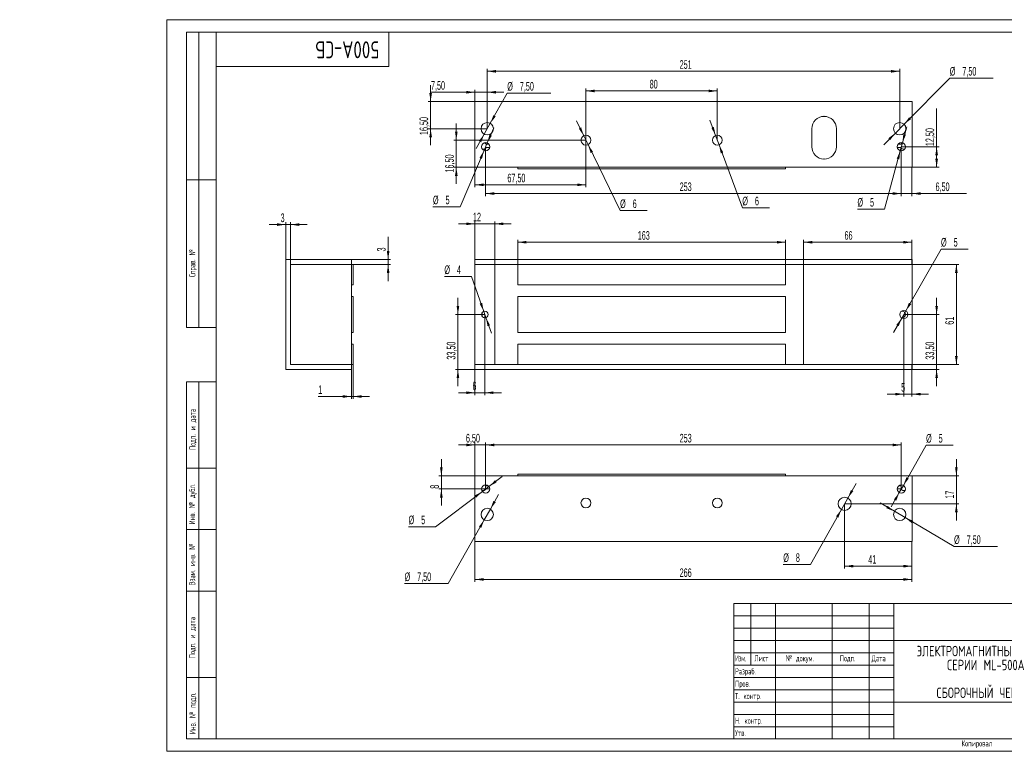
# Model space of a CAD drawing. Header units: millimetres. Extents: x -60 to 544, y -3 to 297.
# Tile 1 of 2: x -60 to 340, y 0 to 297. Entities that reach past the tile are written whole.
import ezdxf

# ---------------------------------------------------------------- set-up
doc = ezdxf.new("R2010")
doc.units = ezdxf.units.MM
doc.header["$PDSIZE"] = -1
doc.layers.add('ОСЕВЫЕ', color=7, linetype='Continuous')
doc.styles.add('SLDTEXTSTYLE0', font='TXT', dxfattribs={"width": 0.605})
doc.styles.add('SLDTEXTSTYLE1', font='TXT', dxfattribs={"width": 0.605, "bigfont": 'bigfont'})
doc.styles.add('SLDTEXTSTYLE2', font='TXT', dxfattribs={"width": 0.55152, "bigfont": 'bigfont'})
doc.styles.add('SLDTEXTSTYLE3', font='TXT', dxfattribs={"width": 0.7, "bigfont": 'bigfont'})
doc.dimstyles.new('SLDDIMSTYLE0', dxfattribs={"dimtxt": 3.5, "dimasz": 3.5, "dimexe": 0, "dimexo": 0.0625, "dimgap": 0.875, "dimtad": 2, "dimlfac": 1.5, "dimrnd": 1e-09, "dimzin": 12, "dimdsep": 46, "dimtxsty": 'SLDTEXTSTYLE0', "dimsah": 1, "dimcen": 0.09, "dimadec": 0, "dimazin": 3, "dimtfac": 1, "dimtdec": 3, "dimtmove": 0, "dimatfit": 0, "dimfxl": 0, "dimfrac": 2, "dimtolj": 1, "dimtzin": 12, "dimarcsym": 0})
doc.dimstyles.new('SLDDIMSTYLE1', dxfattribs={"dimtxt": 3.5, "dimasz": 3.5, "dimexe": 0, "dimexo": 0.0625, "dimgap": 0.875, "dimtad": 2, "dimlfac": 1.5, "dimrnd": 1e-09, "dimzin": 12, "dimdsep": 46, "dimtxsty": 'SLDTEXTSTYLE0', "dimsah": 1, "dimcen": 0.09, "dimadec": 0, "dimazin": 3, "dimtfac": 1, "dimtdec": 3, "dimtofl": 0, "dimtmove": 0, "dimatfit": 3, "dimfxl": 0, "dimfrac": 2, "dimtolj": 1, "dimtzin": 12, "dimarcsym": 0})
doc.dimstyles.new('SLDDIMSTYLE2', dxfattribs={"dimtxt": 3.5, "dimasz": 3.5, "dimexe": 0, "dimexo": 0.0625, "dimgap": 0.875, "dimtad": 0, "dimtih": 1, "dimtoh": 1, "dimlfac": 1.5, "dimrnd": 1e-09, "dimzin": 12, "dimdsep": 46, "dimtxsty": 'SLDTEXTSTYLE0', "dimsah": 1, "dimcen": 0, "dimadec": 0, "dimazin": 3, "dimtfac": 1, "dimtdec": 3, "dimtmove": 0, "dimatfit": 3, "dimfxl": 0, "dimfrac": 2, "dimtolj": 1, "dimtzin": 12, "dimarcsym": 0})

# ---------------------------------------------------------------- blocks, each defined once
blk = doc.blocks.new('SW_NOTE_0')
at = {"color": 0, "linetype": 'Continuous', "lineweight": 0, "attachment_point": 2, "style": 'SLDTEXTSTYLE3'}
for s, insert, char_height in [('\\M+1845E\\M+1844C\\M+18445\\M+1844B\\M+18453\\M+18451\\M+1844F\\M+1844D\\M+18440\\M+18443\\M+1844E\\M+18449\\M+18453\\M+1844E\\M+1845C\\M+1844A \\M+18448\\M+18440\\M+1844D\\M+1844F\\M+1844B', (29.57, 5.46), 4.23333), ('\\M+18452\\M+18445\\M+18451\\M+18449\\M+18449 ML-500\\M+18440', (29.3, -0.19), 4.2333), ('\\M+18452\\M+18441\\M+1844F\\M+18451\\M+1844F\\M+18458\\M+1844E\\M+1845C\\M+1844A \\M+18458\\M+18445\\M+18451\\M+18453\\M+18445\\M+18447', (29.66, -11.48), 4.23333)]:
    blk.add_mtext(s, dxfattribs=dict(at, insert=insert, char_height=char_height))
blk = doc.blocks.new('_D')
at = {"color": 7, "linetype": 'Continuous', "lineweight": 0}
for p, q in [((129.01, 177.31), (129.01, 144.58)), ((125.01, 156.98), (125.01, 144.58)), ((125.01, 145.58), (118.28, 145.58)), ((129.01, 145.58), (125.01, 145.58)), ((129.01, 145.58), (135.74, 145.58))]:
    blk.add_line(p, q, dxfattribs=at)
for points in [[(125.01, 145.58), (121.51, 146.11), (121.51, 145.04)], [(129.01, 145.58), (132.51, 145.04), (132.51, 146.11)]]:
    blk.add_solid(points, dxfattribs=at)
at = {"color": 7, "linetype": 'Continuous', "lineweight": 0, "insert": (123.99, 150.09, -13.6), "char_height": 3.5, "attachment_point": 1, "style": 'SLDTEXTSTYLE0'}
blk.add_mtext('6', dxfattribs=at)
blk = doc.blocks.new('_D_1')
at = {"color": 7, "linetype": 'Continuous', "lineweight": 0}
for p, q in [((118.08, 177.32), (118.08, 184.05)), ((129, 177.32), (117.08, 177.32)), ((118.08, 177.32), (118.08, 154.99)), ((125, 154.99), (117.08, 154.99)), ((118.08, 154.99), (118.08, 148.26))]:
    blk.add_line(p, q, dxfattribs=at)
for points in [[(118.08, 177.32), (118.62, 180.82), (117.55, 180.82)], [(118.08, 154.99), (117.55, 151.49), (118.62, 151.49)]]:
    blk.add_solid(points, dxfattribs=at)
at = {"color": 7, "linetype": 'Continuous', "lineweight": 0, "insert": (113.57, 159.01, -13.6), "char_height": 3.5, "attachment_point": 1, "rotation": 90, "style": 'SLDTEXTSTYLE0'}
blk.add_mtext('33,50', dxfattribs=at)
blk = doc.blocks.new('_D_2')
at = {"color": 7, "linetype": 'Continuous', "lineweight": 0}
for p, q in [((258.34, 197.66), (258.34, 207.65)), ((258.34, 206.65), (302.34, 206.65)), ((302.34, 197.66), (302.34, 207.65))]:
    blk.add_line(p, q, dxfattribs=at)
for points in [[(258.34, 206.65), (261.84, 206.12), (261.84, 207.19)], [(302.34, 206.65), (298.84, 207.19), (298.84, 206.12)]]:
    blk.add_solid(points, dxfattribs=at)
at = {"color": 7, "linetype": 'Continuous', "lineweight": 0, "insert": (274.96, 211.17, -13.6), "char_height": 3.5, "attachment_point": 1, "style": 'SLDTEXTSTYLE0'}
blk.add_mtext('66', dxfattribs=at)
blk = doc.blocks.new('_D_3')
at = {"color": 7, "linetype": 'Continuous', "lineweight": 0}
for p, q in [((142.34, 197.66), (142.34, 207.65)), ((142.34, 206.65), (251.01, 206.65)), ((251.01, 197.66), (251.01, 207.65))]:
    blk.add_line(p, q, dxfattribs=at)
for points in [[(142.34, 206.65), (145.84, 206.12), (145.84, 207.19)], [(251.01, 206.65), (247.51, 207.19), (247.51, 206.12)]]:
    blk.add_solid(points, dxfattribs=at)
at = {"color": 7, "linetype": 'Continuous', "lineweight": 0, "insert": (191.06, 211.17, -13.6), "char_height": 3.5, "attachment_point": 1, "style": 'SLDTEXTSTYLE0'}
blk.add_mtext('163', dxfattribs=at)
blk = doc.blocks.new('_D_4')
at = {"color": 7, "linetype": 'Continuous', "lineweight": 0}
for p, q in [((125.01, 214.13), (118.28, 214.13)), ((125.01, 197.66), (125.01, 215.13)), ((125.01, 214.13), (133.01, 214.13)), ((133.01, 197.66), (133.01, 215.13)), ((133.01, 214.13), (139.74, 214.13))]:
    blk.add_line(p, q, dxfattribs=at)
for points in [[(125.01, 214.13), (121.51, 214.67), (121.51, 213.59)], [(133.01, 214.13), (136.51, 213.59), (136.51, 214.67)]]:
    blk.add_solid(points, dxfattribs=at)
at = {"color": 7, "linetype": 'Continuous', "lineweight": 0, "insert": (124.2, 218.64, -13.6), "char_height": 3.5, "attachment_point": 1, "style": 'SLDTEXTSTYLE0'}
blk.add_mtext('12', dxfattribs=at)
blk = doc.blocks.new('_D_5')
at = {"color": 7, "linetype": 'Continuous', "lineweight": 0}
for p, q in [((302.35, 197.65), (321.34, 197.65)), ((320.34, 197.65), (320.34, 156.99)), ((302.35, 156.99), (321.34, 156.99))]:
    blk.add_line(p, q, dxfattribs=at)
for points in [[(320.34, 197.65), (319.8, 194.15), (320.88, 194.15)], [(320.34, 156.99), (320.88, 160.49), (319.8, 160.49)]]:
    blk.add_solid(points, dxfattribs=at)
at = {"color": 7, "linetype": 'Continuous', "lineweight": 0, "insert": (315.83, 173.19, -13.6), "char_height": 3.5, "attachment_point": 1, "rotation": 90, "style": 'SLDTEXTSTYLE0'}
blk.add_mtext('61', dxfattribs=at)
blk = doc.blocks.new('_D_6')
at = {"color": 7, "linetype": 'Continuous', "lineweight": 0}
for p, q in [((299.01, 177.31), (299.01, 143.99)), ((302.34, 156.98), (302.34, 143.99)), ((299.01, 144.99), (292.28, 144.99)), ((299.01, 144.99), (302.34, 144.99)), ((302.34, 144.99), (309.07, 144.99))]:
    blk.add_line(p, q, dxfattribs=at)
for points in [[(299.01, 144.99), (295.51, 145.53), (295.51, 144.45)], [(302.34, 144.99), (305.84, 144.45), (305.84, 145.53)]]:
    blk.add_solid(points, dxfattribs=at)
at = {"color": 7, "linetype": 'Continuous', "lineweight": 0, "insert": (297.93, 149.5, -13.6), "char_height": 3.5, "attachment_point": 1, "style": 'SLDTEXTSTYLE0'}
blk.add_mtext('5', dxfattribs=at)
blk = doc.blocks.new('_D_7')
at = {"color": 7, "linetype": 'Continuous', "lineweight": 0}
for p, q in [((312.34, 177.32), (312.34, 184.05)), ((299.02, 177.32), (313.34, 177.32)), ((312.34, 177.32), (312.34, 154.99)), ((302.35, 154.99), (313.34, 154.99)), ((312.34, 154.99), (312.34, 148.26))]:
    blk.add_line(p, q, dxfattribs=at)
for points in [[(312.34, 177.32), (312.88, 180.82), (311.8, 180.82)], [(312.34, 154.99), (311.8, 151.49), (312.88, 151.49)]]:
    blk.add_solid(points, dxfattribs=at)
at = {"color": 7, "linetype": 'Continuous', "lineweight": 0, "insert": (307.83, 159.01, -13.6), "char_height": 3.5, "attachment_point": 1, "rotation": 90, "style": 'SLDTEXTSTYLE0'}
blk.add_mtext('33,50', dxfattribs=at)
blk = doc.blocks.new('_D_8')
at = {"color": 7, "linetype": 'Continuous', "lineweight": 0}
for p, q in [((123.58, 192.73), (112.59, 192.73)), ((128.57, 178.58), (123.58, 192.73)), ((129.45, 176.06), (128.57, 178.58)), ((129.45, 176.06), (131.69, 169.72))]:
    blk.add_line(p, q, dxfattribs=at)
for points in [[(128.57, 178.58), (127.91, 182.06), (126.89, 181.7)], [(129.45, 176.06), (130.11, 172.58), (131.12, 172.94)]]:
    blk.add_solid(points, dxfattribs=at)
at = {"color": 7, "linetype": 'Continuous', "lineweight": 0, "char_height": 3.5, "attachment_point": 1, "style": 'SLDTEXTSTYLE0'}
for s, insert in [('%%c', (112.59, 197.24, -13.6)), ('4', (117.69, 197.25, -13.6))]:
    blk.add_mtext(s, dxfattribs=dict(at, insert=insert))
blk = doc.blocks.new('_D_9')
at = {"color": 7, "linetype": 'Continuous', "lineweight": 0}
for p, q in [((299.83, 178.77), (314.12, 203.88)), ((314.12, 203.88), (325.11, 203.88)), ((298.19, 175.87), (294.86, 170.02)), ((298.19, 175.87), (299.83, 178.77))]:
    blk.add_line(p, q, dxfattribs=at)
for points in [[(299.83, 178.77), (302.03, 181.55), (301.1, 182.08)], [(298.19, 175.87), (295.99, 173.1), (296.92, 172.56)]]:
    blk.add_solid(points, dxfattribs=at)
at = {"color": 7, "linetype": 'Continuous', "lineweight": 0, "char_height": 3.5, "attachment_point": 1, "style": 'SLDTEXTSTYLE0'}
for s, insert in [('%%c', (314.12, 208.4, -13.6)), ('5', (319.23, 208.41, -13.6))]:
    blk.add_mtext(s, dxfattribs=dict(at, insert=insert))
blk = doc.blocks.new('_D_10')
at = {"color": 7, "linetype": 'Continuous', "lineweight": 0}
for p, q in [((125.01, 263.76), (125.01, 268.54)), ((130.01, 252.76), (130.01, 268.54)), ((125.01, 267.54), (107.16, 267.54)), ((125.01, 267.54), (130.01, 267.54)), ((130.01, 267.54), (136.74, 267.54))]:
    blk.add_line(p, q, dxfattribs=at)
for points in [[(125.01, 267.54), (121.51, 268.08), (121.51, 267)], [(130.01, 267.54), (133.51, 267), (133.51, 268.08)]]:
    blk.add_solid(points, dxfattribs=at)
at = {"color": 7, "linetype": 'Continuous', "lineweight": 0, "insert": (107.16, 272.05, 0.07), "char_height": 3.5, "attachment_point": 1, "style": 'SLDTEXTSTYLE0'}
blk.add_mtext('7,50', dxfattribs=at)
blk = doc.blocks.new('_D_11')
at = {"color": 7, "linetype": 'Continuous', "lineweight": 0}
for p, q in [((130.01, 252.76), (130.01, 277.04)), ((130.01, 276.04), (297.34, 276.04)), ((297.34, 252.76), (297.34, 277.04))]:
    blk.add_line(p, q, dxfattribs=at)
for points in [[(130.01, 276.04), (133.51, 275.5), (133.51, 276.58)], [(297.34, 276.04), (293.84, 276.58), (293.84, 275.5)]]:
    blk.add_solid(points, dxfattribs=at)
at = {"color": 7, "linetype": 'Continuous', "lineweight": 0, "insert": (208.06, 280.55, 0.07), "char_height": 3.5, "attachment_point": 1, "style": 'SLDTEXTSTYLE0'}
blk.add_mtext('251', dxfattribs=at)
blk = doc.blocks.new('_D_12')
at = {"color": 7, "linetype": 'Continuous', "lineweight": 0}
for p, q in [((107.01, 263.75), (107.01, 270.48)), ((125, 263.75), (106.01, 263.75)), ((107.01, 252.75), (107.01, 263.75)), ((130, 252.75), (106.01, 252.75)), ((107.01, 252.75), (107.01, 246.02))]:
    blk.add_line(p, q, dxfattribs=at)
for points in [[(107.01, 263.75), (107.55, 267.25), (106.47, 267.25)], [(107.01, 252.75), (106.47, 249.25), (107.55, 249.25)]]:
    blk.add_solid(points, dxfattribs=at)
at = {"color": 7, "linetype": 'Continuous', "lineweight": 0, "insert": (102.5, 250.18, 0.07), "char_height": 3.5, "attachment_point": 1, "rotation": 90, "style": 'SLDTEXTSTYLE0'}
blk.add_mtext('16,50', dxfattribs=at)
blk = doc.blocks.new('_D_13')
at = {"color": 7, "linetype": 'Continuous', "lineweight": 0}
for p, q in [((298.01, 245.41), (298.01, 225.42)), ((302.34, 237.08), (302.34, 225.42)), ((298.01, 226.42), (291.28, 226.42)), ((298.01, 226.42), (302.34, 226.42)), ((302.34, 226.42), (324.45, 226.42))]:
    blk.add_line(p, q, dxfattribs=at)
for points in [[(298.01, 226.42), (294.51, 226.96), (294.51, 225.88)], [(302.34, 226.42), (305.84, 225.88), (305.84, 226.96)]]:
    blk.add_solid(points, dxfattribs=at)
at = {"color": 7, "linetype": 'Continuous', "lineweight": 0, "insert": (311.89, 230.93, 0.07), "char_height": 3.5, "attachment_point": 1, "style": 'SLDTEXTSTYLE0'}
blk.add_mtext('6,50', dxfattribs=at)
blk = doc.blocks.new('_D_14')
at = {"color": 7, "linetype": 'Continuous', "lineweight": 0}
for p, q in [((312.34, 245.42), (312.34, 260.91)), ((298.02, 245.42), (313.34, 245.42)), ((312.34, 245.42), (312.34, 237.09)), ((302.35, 237.09), (313.34, 237.09))]:
    blk.add_line(p, q, dxfattribs=at)
for points in [[(312.34, 245.42), (311.8, 241.92), (312.88, 241.92)], [(312.34, 237.09), (312.88, 240.59), (311.8, 240.59)]]:
    blk.add_solid(points, dxfattribs=at)
at = {"color": 7, "linetype": 'Continuous', "lineweight": 0, "insert": (307.83, 245.67, 0.07), "char_height": 3.5, "attachment_point": 1, "rotation": 90, "style": 'SLDTEXTSTYLE0'}
blk.add_mtext('12,50', dxfattribs=at)
blk = doc.blocks.new('_D_15')
at = {"color": 7, "linetype": 'Continuous', "lineweight": 0}
for p, q in [((129.34, 245.41), (129.34, 225.42)), ((298.01, 245.41), (298.01, 225.42)), ((129.34, 226.42), (298.01, 226.42))]:
    blk.add_line(p, q, dxfattribs=at)
for points in [[(129.34, 226.42), (132.84, 225.88), (132.84, 226.96)], [(298.01, 226.42), (294.51, 226.96), (294.51, 225.88)]]:
    blk.add_solid(points, dxfattribs=at)
at = {"color": 7, "linetype": 'Continuous', "lineweight": 0, "insert": (208.06, 230.93, 0.07), "char_height": 3.5, "attachment_point": 1, "style": 'SLDTEXTSTYLE0'}
blk.add_mtext('253', dxfattribs=at)
blk = doc.blocks.new('_D_16')
at = {"color": 7, "linetype": 'Continuous', "lineweight": 0}
for p, q in [((170.01, 248.1), (170.01, 269.07)), ((170.01, 268.07), (223.34, 268.07)), ((223.34, 248.1), (223.34, 269.07))]:
    blk.add_line(p, q, dxfattribs=at)
for points in [[(170.01, 268.07), (173.51, 267.53), (173.51, 268.6)], [(223.34, 268.07), (219.84, 268.6), (219.84, 267.53)]]:
    blk.add_solid(points, dxfattribs=at)
at = {"color": 7, "linetype": 'Continuous', "lineweight": 0, "insert": (195.89, 272.58, 0.07), "char_height": 3.5, "attachment_point": 1, "style": 'SLDTEXTSTYLE0'}
blk.add_mtext('80', dxfattribs=at)
blk = doc.blocks.new('_D_17')
at = {"color": 7, "linetype": 'Continuous', "lineweight": 0}
for p, q in [((170.01, 248.08), (170.01, 228.97)), ((125.01, 237.08), (125.01, 228.97)), ((125.01, 229.97), (170.01, 229.97))]:
    blk.add_line(p, q, dxfattribs=at)
for points in [[(125.01, 229.97), (128.51, 229.43), (128.51, 230.51)], [(170.01, 229.97), (166.51, 230.51), (166.51, 229.43)]]:
    blk.add_solid(points, dxfattribs=at)
at = {"color": 7, "linetype": 'Continuous', "lineweight": 0, "insert": (138.16, 234.48, 0.07), "char_height": 3.5, "attachment_point": 1, "style": 'SLDTEXTSTYLE0'}
blk.add_mtext('67,50', dxfattribs=at)
blk = doc.blocks.new('_D_18')
at = {"color": 7, "linetype": 'Continuous', "lineweight": 0}
for p, q in [((117.43, 248.09), (117.43, 254.82)), ((170, 248.09), (116.43, 248.09)), ((117.43, 248.09), (117.43, 237.09)), ((125, 237.09), (116.43, 237.09)), ((117.43, 237.09), (117.43, 230.35))]:
    blk.add_line(p, q, dxfattribs=at)
for points in [[(117.43, 248.09), (117.97, 251.59), (116.89, 251.59)], [(117.43, 237.09), (116.89, 233.59), (117.97, 233.59)]]:
    blk.add_solid(points, dxfattribs=at)
at = {"color": 7, "linetype": 'Continuous', "lineweight": 0, "insert": (112.92, 234.96, 0.07), "char_height": 3.5, "attachment_point": 1, "rotation": 90, "style": 'SLDTEXTSTYLE0'}
blk.add_mtext('16,50', dxfattribs=at)
blk = doc.blocks.new('_D_19')
at = {"color": 7, "linetype": 'Continuous', "lineweight": 0}
for p, q in [((131.23, 254.93), (138.11, 267.17)), ((138.11, 267.17), (155.78, 267.17)), ((128.78, 250.57), (131.23, 254.93)), ((128.78, 250.57), (125.49, 244.71))]:
    blk.add_line(p, q, dxfattribs=at)
for points in [[(131.23, 254.93), (133.42, 257.72), (132.48, 258.25)], [(128.78, 250.57), (126.6, 247.79), (127.54, 247.26)]]:
    blk.add_solid(points, dxfattribs=at)
at = {"color": 7, "linetype": 'Continuous', "lineweight": 0, "char_height": 3.5, "attachment_point": 1, "style": 'SLDTEXTSTYLE0'}
for s, insert in [('%%c', (138.11, 271.68, 0.07)), ('7,50', (143.21, 271.69, 0.07))]:
    blk.add_mtext(s, dxfattribs=dict(at, insert=insert))
blk = doc.blocks.new('_D_20')
at = {"color": 7, "linetype": 'Continuous', "lineweight": 0}
for p, q in [((169.14, 249.88), (166.19, 255.94)), ((169.14, 249.88), (170.88, 246.29)), ((170.88, 246.29), (183.9, 219.5)), ((183.9, 219.5), (194.88, 219.5))]:
    blk.add_line(p, q, dxfattribs=at)
for points in [[(169.14, 249.88), (168.09, 253.27), (167.12, 252.8)], [(170.88, 246.29), (171.93, 242.9), (172.9, 243.37)]]:
    blk.add_solid(points, dxfattribs=at)
at = {"color": 7, "linetype": 'Continuous', "lineweight": 0, "char_height": 3.5, "attachment_point": 1, "style": 'SLDTEXTSTYLE0'}
for s, insert in [('%%c', (183.9, 224.02, 0.07)), ('6', (189, 224.03, 0.07))]:
    blk.add_mtext(s, dxfattribs=dict(at, insert=insert))
blk = doc.blocks.new('_D_21')
at = {"color": 7, "linetype": 'Continuous', "lineweight": 0}
for p, q in [((222.65, 249.96), (220.32, 256.27)), ((222.65, 249.96), (224.04, 246.21)), ((224.04, 246.21), (233.5, 220.61)), ((233.5, 220.61), (244.48, 220.61))]:
    blk.add_line(p, q, dxfattribs=at)
for points in [[(222.65, 249.96), (221.94, 253.43), (220.93, 253.06)], [(224.04, 246.21), (224.74, 242.74), (225.75, 243.11)]]:
    blk.add_solid(points, dxfattribs=at)
at = {"color": 7, "linetype": 'Continuous', "lineweight": 0, "char_height": 3.5, "attachment_point": 1, "style": 'SLDTEXTSTYLE0'}
for s, insert in [('%%c', (233.5, 225.12, 0.07)), ('6', (238.6, 225.13, 0.07))]:
    blk.add_mtext(s, dxfattribs=dict(at, insert=insert))
blk = doc.blocks.new('_D_22')
at = {"color": 7, "linetype": 'Continuous', "lineweight": 0}
for p, q in [((299.1, 254.53), (317.67, 273.27)), ((317.67, 273.27), (335.34, 273.27)), ((295.58, 250.98), (299.1, 254.53)), ((295.58, 250.98), (290.85, 246.2))]:
    blk.add_line(p, q, dxfattribs=at)
for points in [[(299.1, 254.53), (301.95, 256.64), (301.18, 257.39)], [(295.58, 250.98), (292.74, 248.87), (293.5, 248.11)]]:
    blk.add_solid(points, dxfattribs=at)
at = {"color": 7, "linetype": 'Continuous', "lineweight": 0, "char_height": 3.5, "attachment_point": 1, "style": 'SLDTEXTSTYLE0'}
for s, insert in [('%%c', (317.67, 277.78, 0.07)), ('7,50', (322.78, 277.79, 0.07))]:
    blk.add_mtext(s, dxfattribs=dict(at, insert=insert))
blk = doc.blocks.new('_D_23')
at = {"color": 7, "linetype": 'Continuous', "lineweight": 0}
for p, q in [((298.44, 247.03), (300.19, 253.53)), ((297.58, 243.81), (291.2, 220.09)), ((298.44, 247.03), (297.58, 243.81)), ((291.2, 220.09), (280.21, 220.09))]:
    blk.add_line(p, q, dxfattribs=at)
for points in [[(298.44, 247.03), (299.87, 250.27), (298.83, 250.55)], [(297.58, 243.81), (296.15, 240.57), (297.19, 240.29)]]:
    blk.add_solid(points, dxfattribs=at)
at = {"color": 7, "linetype": 'Continuous', "lineweight": 0, "char_height": 3.5, "attachment_point": 1, "style": 'SLDTEXTSTYLE0'}
for s, insert in [('%%c', (280.21, 224.6, 0.07)), ('5', (285.31, 224.61, 0.07))]:
    blk.add_mtext(s, dxfattribs=dict(at, insert=insert))
blk = doc.blocks.new('_D_24')
at = {"color": 7, "linetype": 'Continuous', "lineweight": 0}
for p, q in [((130, 246.95), (132.64, 253.14)), ((128.69, 243.89), (118.94, 221.07)), ((130, 246.95), (128.69, 243.89)), ((118.94, 221.07), (107.95, 221.07))]:
    blk.add_line(p, q, dxfattribs=at)
for points in [[(130, 246.95), (131.87, 249.96), (130.88, 250.38)], [(128.69, 243.89), (126.82, 240.88), (127.81, 240.46)]]:
    blk.add_solid(points, dxfattribs=at)
at = {"color": 7, "linetype": 'Continuous', "lineweight": 0, "char_height": 3.5, "attachment_point": 1, "style": 'SLDTEXTSTYLE0'}
for s, insert in [('%%c', (107.95, 225.58, 0.07)), ('5', (113.06, 225.59, 0.07))]:
    blk.add_mtext(s, dxfattribs=dict(at, insert=insert))
blk = doc.blocks.new('_D_25')
at = {"color": 7, "linetype": 'Continuous', "lineweight": 0}
for p, q in [((125.01, 85.15), (125.01, 68.77)), ((302.34, 85.15), (302.34, 68.77)), ((302.34, 69.77), (125.01, 69.77))]:
    blk.add_line(p, q, dxfattribs=at)
for points in [[(125.01, 69.77), (128.51, 69.23), (128.51, 70.31)], [(302.34, 69.77), (298.84, 70.31), (298.84, 69.23)]]:
    blk.add_solid(points, dxfattribs=at)
at = {"color": 7, "linetype": 'Continuous', "lineweight": 0, "insert": (208.06, 74.28, 0.07), "char_height": 3.5, "attachment_point": 1, "style": 'SLDTEXTSTYLE0'}
blk.add_mtext('266', dxfattribs=at)
blk = doc.blocks.new('_D_26')
at = {"color": 7, "linetype": 'Continuous', "lineweight": 0}
for p, q in [((111.36, 111.82), (111.36, 118.55)), ((125, 111.82), (110.36, 111.82)), ((111.36, 106.49), (111.36, 111.82)), ((129.33, 106.49), (110.36, 106.49)), ((111.36, 106.49), (111.36, 99.76))]:
    blk.add_line(p, q, dxfattribs=at)
for points in [[(111.36, 111.82), (111.9, 115.32), (110.82, 115.32)], [(111.36, 106.49), (110.82, 102.99), (111.9, 102.99)]]:
    blk.add_solid(points, dxfattribs=at)
at = {"color": 7, "linetype": 'Continuous', "lineweight": 0, "insert": (106.85, 106.59, 0.07), "char_height": 3.5, "attachment_point": 1, "rotation": 90, "style": 'SLDTEXTSTYLE0'}
blk.add_mtext('8', dxfattribs=at)
blk = doc.blocks.new('_D_27')
at = {"color": 7, "linetype": 'Continuous', "lineweight": 0}
for p, q in [((125.01, 124.36), (118.28, 124.36)), ((125.01, 111.83), (125.01, 125.36)), ((129.34, 124.36), (125.01, 124.36)), ((129.34, 106.5), (129.34, 125.36)), ((129.34, 124.36), (136.07, 124.36))]:
    blk.add_line(p, q, dxfattribs=at)
for points in [[(125.01, 124.36), (121.51, 124.89), (121.51, 123.82)], [(129.34, 124.36), (132.84, 123.82), (132.84, 124.89)]]:
    blk.add_solid(points, dxfattribs=at)
at = {"color": 7, "linetype": 'Continuous', "lineweight": 0, "insert": (121.33, 128.87, 0.07), "char_height": 3.5, "attachment_point": 1, "style": 'SLDTEXTSTYLE0'}
blk.add_mtext('6,50', dxfattribs=at)
blk = doc.blocks.new('_D_28')
at = {"color": 7, "linetype": 'Continuous', "lineweight": 0}
for p, q in [((129.34, 106.5), (129.34, 125.36)), ((129.34, 124.36), (298.01, 124.36)), ((298.01, 106.5), (298.01, 125.36))]:
    blk.add_line(p, q, dxfattribs=at)
for points in [[(129.34, 124.36), (132.84, 123.82), (132.84, 124.89)], [(298.01, 124.36), (294.51, 124.89), (294.51, 123.82)]]:
    blk.add_solid(points, dxfattribs=at)
at = {"color": 7, "linetype": 'Continuous', "lineweight": 0, "insert": (208.06, 128.87, 0.07), "char_height": 3.5, "attachment_point": 1, "style": 'SLDTEXTSTYLE0'}
blk.add_mtext('253', dxfattribs=at)
blk = doc.blocks.new('_D_29')
at = {"color": 7, "linetype": 'Continuous', "lineweight": 0}
for p, q in [((131.24, 98.33), (134.56, 104.19)), ((131.24, 98.33), (128.78, 93.98)), ((128.78, 93.98), (114.12, 68.09)), ((114.12, 68.09), (96.45, 68.09))]:
    blk.add_line(p, q, dxfattribs=at)
for points in [[(131.24, 98.33), (133.43, 101.11), (132.5, 101.64)], [(128.78, 93.98), (126.59, 91.2), (127.52, 90.67)]]:
    blk.add_solid(points, dxfattribs=at)
at = {"color": 7, "linetype": 'Continuous', "lineweight": 0, "char_height": 3.5, "attachment_point": 1, "style": 'SLDTEXTSTYLE0'}
for s, insert in [('%%c', (96.45, 72.6, 0.07)), ('7,50', (101.55, 72.61, 0.07))]:
    blk.add_mtext(s, dxfattribs=dict(at, insert=insert))
blk = doc.blocks.new('_D_30')
at = {"color": 7, "linetype": 'Continuous', "lineweight": 0}
for p, q in [((130.67, 107.49), (136.05, 111.55)), ((128.01, 105.49), (109.05, 91.17)), ((130.67, 107.49), (128.01, 105.49)), ((109.05, 91.17), (98.07, 91.17))]:
    blk.add_line(p, q, dxfattribs=at)
for points in [[(130.67, 107.49), (133.79, 109.17), (133.14, 110.03)], [(128.01, 105.49), (124.89, 103.81), (125.54, 102.95)]]:
    blk.add_solid(points, dxfattribs=at)
at = {"color": 7, "linetype": 'Continuous', "lineweight": 0, "char_height": 3.5, "attachment_point": 1, "style": 'SLDTEXTSTYLE0'}
for s, insert in [('%%c', (98.07, 95.69, 0.07)), ('5', (103.17, 95.7, 0.07))]:
    blk.add_mtext(s, dxfattribs=dict(at, insert=insert))
blk = doc.blocks.new('_D_31')
at = {"color": 7, "linetype": 'Continuous', "lineweight": 0}
for p, q in [((298.83, 107.94), (308.06, 124.28)), ((308.06, 124.28), (319.04, 124.28)), ((297.19, 105.04), (298.83, 107.94)), ((297.19, 105.04), (293.88, 99.18))]:
    blk.add_line(p, q, dxfattribs=at)
for points in [[(298.83, 107.94), (301.02, 110.72), (300.08, 111.25)], [(297.19, 105.04), (295, 102.26), (295.94, 101.73)]]:
    blk.add_solid(points, dxfattribs=at)
at = {"color": 7, "linetype": 'Continuous', "lineweight": 0, "char_height": 3.5, "attachment_point": 1, "style": 'SLDTEXTSTYLE0'}
for s, insert in [('%%c', (308.06, 128.79, 0.07)), ('5', (313.16, 128.8, 0.07))]:
    blk.add_mtext(s, dxfattribs=dict(at, insert=insert))
blk = doc.blocks.new('_D_32')
at = {"color": 7, "linetype": 'Continuous', "lineweight": 0}
for p, q in [((295.19, 97.42), (289.39, 100.84)), ((295.19, 97.42), (299.5, 94.89)), ((299.5, 94.89), (319.42, 83.18)), ((319.42, 83.18), (337.09, 83.18))]:
    blk.add_line(p, q, dxfattribs=at)
for points in [[(295.19, 97.42), (292.44, 99.66), (291.9, 98.73)], [(299.5, 94.89), (302.24, 92.65), (302.79, 93.58)]]:
    blk.add_solid(points, dxfattribs=at)
at = {"color": 7, "linetype": 'Continuous', "lineweight": 0, "char_height": 3.5, "attachment_point": 1, "style": 'SLDTEXTSTYLE0'}
for s, insert in [('%%c', (319.42, 87.69, 0.07)), ('7,50', (324.52, 87.7, 0.07))]:
    blk.add_mtext(s, dxfattribs=dict(at, insert=insert))
blk = doc.blocks.new('_D_33')
at = {"color": 7, "linetype": 'Continuous', "lineweight": 0}
for p, q in [((320.34, 111.82), (320.34, 118.55)), ((302.35, 111.82), (321.34, 111.82)), ((320.34, 100.49), (320.34, 111.82)), ((275.02, 100.49), (321.34, 100.49)), ((320.34, 100.49), (320.34, 93.76))]:
    blk.add_line(p, q, dxfattribs=at)
for points in [[(320.34, 111.82), (320.88, 115.32), (319.8, 115.32)], [(320.34, 100.49), (319.8, 96.99), (320.88, 96.99)]]:
    blk.add_solid(points, dxfattribs=at)
at = {"color": 7, "linetype": 'Continuous', "lineweight": 0, "insert": (315.83, 102.57, 0.07), "char_height": 3.5, "attachment_point": 1, "rotation": 90, "style": 'SLDTEXTSTYLE0'}
blk.add_mtext('17', dxfattribs=at)
blk = doc.blocks.new('_D_34')
at = {"color": 7, "linetype": 'Continuous', "lineweight": 0}
for p, q in [((275.01, 100.48), (275.01, 74.16)), ((302.34, 85.15), (302.34, 74.16)), ((275.01, 75.16), (302.34, 75.16))]:
    blk.add_line(p, q, dxfattribs=at)
for points in [[(275.01, 75.16), (278.51, 74.62), (278.51, 75.7)], [(302.34, 75.16), (298.84, 75.7), (298.84, 74.62)]]:
    blk.add_solid(points, dxfattribs=at)
at = {"color": 7, "linetype": 'Continuous', "lineweight": 0, "insert": (284.62, 79.67, 0.07), "char_height": 3.5, "attachment_point": 1, "style": 'SLDTEXTSTYLE0'}
blk.add_mtext('41', dxfattribs=at)
blk = doc.blocks.new('_D_35')
at = {"color": 7, "linetype": 'Continuous', "lineweight": 0}
for p, q in [((276.32, 102.81), (279.63, 108.67)), ((276.32, 102.81), (273.7, 98.17)), ((273.7, 98.17), (261.09, 75.84)), ((261.09, 75.84), (250.11, 75.84))]:
    blk.add_line(p, q, dxfattribs=at)
for points in [[(276.32, 102.81), (278.51, 105.6), (277.57, 106.12)], [(273.7, 98.17), (271.51, 95.39), (272.45, 94.86)]]:
    blk.add_solid(points, dxfattribs=at)
at = {"color": 7, "linetype": 'Continuous', "lineweight": 0, "char_height": 3.5, "attachment_point": 1, "style": 'SLDTEXTSTYLE0'}
for s, insert in [('%%c', (250.11, 80.36, 0.07)), ('8', (255.21, 80.37, 0.07))]:
    blk.add_mtext(s, dxfattribs=dict(at, insert=insert))
blk = doc.blocks.new('_D_36')
at = {"color": 7, "linetype": 'Continuous', "lineweight": 0}
for p, q in [((89.77, 199.65), (89.77, 208.8)), ((74.87, 199.65), (90.77, 199.65)), ((74.87, 197.65), (90.77, 197.65)), ((89.77, 199.65), (89.77, 197.65)), ((89.77, 197.65), (89.77, 190.92))]:
    blk.add_line(p, q, dxfattribs=at)
for points in [[(89.77, 199.65), (90.31, 203.15), (89.23, 203.15)], [(89.77, 197.65), (89.23, 194.15), (90.31, 194.15)]]:
    blk.add_solid(points, dxfattribs=at)
at = {"color": 7, "linetype": 'Continuous', "lineweight": 0, "insert": (85.26, 202.91, 0.07), "char_height": 3.5, "attachment_point": 1, "rotation": 90, "style": 'SLDTEXTSTYLE0'}
blk.add_mtext('3', dxfattribs=at)
blk = doc.blocks.new('_D_37')
at = {"color": 7, "linetype": 'Continuous', "lineweight": 0}
for p, q in [((48.19, 213.82), (41.46, 213.82)), ((48.19, 199.66), (48.19, 214.82)), ((50.19, 213.82), (48.19, 213.82)), ((50.19, 197.66), (50.19, 214.82)), ((50.19, 213.82), (56.93, 213.82))]:
    blk.add_line(p, q, dxfattribs=at)
for points in [[(48.19, 213.82), (44.69, 214.36), (44.69, 213.28)], [(50.19, 213.82), (53.69, 213.28), (53.69, 214.36)]]:
    blk.add_solid(points, dxfattribs=at)
at = {"color": 7, "linetype": 'Continuous', "lineweight": 0, "insert": (46.12, 218.33, 0.07), "char_height": 3.5, "attachment_point": 1, "style": 'SLDTEXTSTYLE0'}
blk.add_mtext('3', dxfattribs=at)
blk = doc.blocks.new('_D_38')
at = {"color": 7, "linetype": 'Continuous', "lineweight": 0}
for p, q in [((74.86, 156.98), (74.86, 143.03)), ((75.53, 156.98), (75.53, 143.03)), ((74.86, 144.03), (61.42, 144.03)), ((75.53, 144.03), (74.86, 144.03)), ((75.53, 144.03), (82.26, 144.03))]:
    blk.add_line(p, q, dxfattribs=at)
for points in [[(74.86, 144.03), (71.36, 144.57), (71.36, 143.49)], [(75.53, 144.03), (79.03, 143.49), (79.03, 144.57)]]:
    blk.add_solid(points, dxfattribs=at)
at = {"color": 7, "linetype": 'Continuous', "lineweight": 0, "insert": (61.42, 148.54, 0.07), "char_height": 3.5, "attachment_point": 1, "style": 'SLDTEXTSTYLE0'}
blk.add_mtext('1', dxfattribs=at)

msp = doc.modelspace()

# ---------------------------------------------------------------- linework, layer by layer
at = {"color": 7, "linetype": 'Continuous', "lineweight": 15}
for p, q in [((8, 172), (8, 292)), ((20, 292), (8, 292)), ((8, 172), (8, 292)), ((13, 172), (13, 292)), ((13, 172), (13, 292)), ((20, 292), (20, 5)), ((415, 292), (20, 292)), ((20, 292), (20, 5)), ((90, 278), (90, 292)), ((20, 278), (90, 278)), ((125.0098, 237.0854), (125.0098, 263.7521)), ((302.3431, 263.7521), (125.0098, 263.7521)), ((302.3431, 237.0854), (302.3431, 263.7521)), ((261.6765, 252.7521), (261.6765, 245.4187)), ((271.6765, 245.4187), (271.6765, 252.7521)), ((130.6765, 246.4187), (129.4978, 246.4187)), ((129.4978, 245.0854), (130.9761, 245.0854)), ((297.8551, 245.0854), (296.3768, 245.0854)), ((296.6765, 246.4187), (297.8551, 246.4187)), ((302.3431, 237.0854), (125.0098, 237.0854)), ((142.3431, 236.4187), (142.3431, 237.0854)), ((251.0098, 236.4187), (142.3431, 236.4187)), ((251.0098, 236.4187), (251.0098, 237.0854)), ((8, 232), (20, 232)), ((20, 232), (8, 232)), ((48.1942, 199.6546), (48.1942, 154.988)), ((74.8609, 199.6546), (48.1942, 199.6546)), ((74.8609, 197.6546), (50.1942, 197.6546)), ((50.1942, 156.988), (50.1942, 197.6546)), ((74.8609, 199.6546), (74.8609, 197.6546)), ((75.5276, 197.6546), (74.8609, 197.6546)), ((74.8609, 197.6546), (74.8609, 156.988)), ((75.5276, 197.6546), (75.5276, 189.3213)), ((125.0098, 199.6546), (125.0098, 197.6546)), ((302.3431, 199.6546), (125.0098, 199.6546)), ((125.0098, 197.6546), (125.0098, 156.988)), ((133.0098, 197.6546), (125.0098, 197.6546)), ((142.3431, 197.6546), (125.0098, 197.6546)), ((133.0098, 197.6546), (133.0098, 156.988)), ((142.3431, 197.6546), (133.0098, 197.6546)), ((251.0098, 197.6546), (142.3431, 197.6546)), ((142.3431, 197.6546), (142.3431, 189.3213)), ((251.0098, 189.3213), (251.0098, 197.6546)), ((258.3431, 197.6546), (251.0098, 197.6546)), ((302.3431, 197.6546), (251.0098, 197.6546)), ((258.3431, 197.6546), (258.3431, 156.988)), ((302.3431, 197.6546), (258.3431, 197.6546)), ((302.3431, 197.6546), (302.3431, 199.6546)), ((302.3431, 156.988), (302.3431, 197.6546)), ((75.5276, 189.3213), (74.8609, 189.3213)), ((142.3431, 189.3213), (251.0098, 189.3213)), ((75.5276, 184.6546), (74.8609, 184.6546)), ((75.5276, 184.6546), (75.5276, 169.988)), ((251.0098, 184.6546), (142.3431, 184.6546)), ((142.3431, 184.6546), (142.3431, 169.988)), ((251.0098, 169.988), (251.0098, 184.6546)), ((127.8571, 176.6513), (127.8571, 177.9913)), ((8, 172), (20, 172)), ((75.5276, 169.988), (74.8609, 169.988)), ((142.3431, 169.988), (251.0098, 169.988)), ((75.5276, 165.3213), (74.8609, 165.3213)), ((75.5276, 165.3213), (75.5276, 156.988)), ((251.0098, 165.3213), (142.3431, 165.3213)), ((142.3431, 165.3213), (142.3431, 156.988)), ((251.0098, 156.988), (251.0098, 165.3213)), ((74.8609, 156.988), (50.1942, 156.988)), ((75.5276, 156.988), (74.8609, 156.988)), ((74.8609, 156.988), (74.8609, 154.988)), ((125.0098, 156.988), (133.0098, 156.988)), ((125.0098, 156.988), (125.0098, 154.988)), ((125.0098, 156.988), (142.3431, 156.988)), ((133.0098, 156.988), (142.3431, 156.988)), ((142.3431, 156.988), (251.0098, 156.988)), ((251.0098, 156.988), (258.3431, 156.988)), ((251.0098, 156.988), (302.3431, 156.988)), ((258.3431, 156.988), (302.3431, 156.988)), ((302.3431, 154.988), (302.3431, 156.988)), ((74.8609, 154.988), (48.1942, 154.988)), ((125.0098, 154.988), (302.3431, 154.988)), ((8, 5), (8, 150)), ((8, 150), (20, 150)), ((13, 5), (13, 150)), ((20, 115), (8, 115)), ((142.3431, 112.4903), (142.3431, 111.8236)), ((142.3431, 112.4903), (251.0098, 112.4903)), ((251.0098, 112.4903), (251.0098, 111.8236)), ((125.0098, 111.8236), (125.0098, 85.157)), ((125.0098, 111.8236), (302.3431, 111.8236)), ((129.2294, 108.1531), (129.4978, 107.8236)), ((298.1235, 108.1531), (297.8551, 107.8236)), ((302.3431, 111.8236), (302.3431, 85.157)), ((129.4978, 107.8236), (130.3431, 107.8236)), ((131.0098, 106.4903), (129.4978, 106.4903)), ((296.3431, 106.4903), (297.8551, 106.4903)), ((297.8551, 107.8236), (297.0098, 107.8236)), ((20, 90), (8, 90)), ((125.0098, 85.157), (302.3431, 85.157)), ((20, 65), (8, 65)), ((230, 60), (415, 60)), ((230, 60), (230, 5)), ((237, 35), (237, 60)), ((247, 60), (247, 5)), ((270, 60), (270, 5)), ((285, 60), (285, 5)), ((295, 60), (295, 5)), ((295, 45), (415, 45)), ((230, 40), (295, 40)), ((230, 35), (295, 35)), ((8, 30), (20, 30)), ((295, 20), (415, 20)), ((8, 5), (20, 5)), ((20, 5), (415, 5))]:
    msp.add_line(p, q, dxfattribs=at)
at = {"color": 7, "linetype": 'Continuous', "lineweight": 0}
for p, q in [((230, 55), (295, 55)), ((230, 50), (295, 50)), ((230, 45), (295, 45)), ((230, 30), (295, 30)), ((230, 25), (295, 25)), ((230, 20), (295, 20)), ((230, 15), (295, 15)), ((230, 10), (295, 10))]:
    msp.add_line(p, q, dxfattribs=at)
at = {"color": 7, "linetype": 'Continuous', "lineweight": 15, "flags": 128}
for points in [[(129.4978, 246.4187), (129.1441, 246.818), (128.8144, 246.9993)], [(297.8551, 246.4187), (298.2088, 246.818), (298.5385, 246.9993)]]:
    msp.add_lwpolyline(points, dxfattribs=at)
at = {"color": 7, "linetype": 'Continuous', "lineweight": 15}
for centre, radius in [((130.0098, 252.7521), 2.5), ((297.3431, 252.7521), 2.5), ((170.0098, 248.0854), 2), ((223.3431, 248.0854), 2), ((129.3431, 245.4187), 1.6667), ((298.0098, 245.4187), 1.6667), ((129.0098, 177.3213), 1.3333), ((299.0098, 177.3213), 1.6667), ((129.3431, 106.4903), 1.6667), ((298.0098, 106.4903), 1.6667), ((170.0098, 100.8236), 2), ((223.3431, 100.8236), 2), ((275.0098, 100.4903), 2.6667), ((130.0098, 96.157), 2.5), ((297.3431, 96.157), 2.5)]:
    msp.add_circle(centre, radius, dxfattribs=at)
for centre, radius, start, end in [((266.6765, 252.7521), 5, 0, 180), ((128.3431, 245.7521), 1.3333, 253.830456, 330), ((266.6765, 245.4187), 5, 180, 0), ((299.0098, 245.7521), 1.3333, 210, 286.169544), ((298.3431, 177.3213), 1.3333, 0, 108.209957), ((298.3431, 177.3213), 1.3333, 252.218511, 0), ((128.3431, 107.157), 1.3333, 244.281117, 330), ((299.0098, 107.157), 1.3333, 210, 295.718883)]:
    msp.add_arc(centre, radius, start, end, dxfattribs=at)
at = {"color": 7, "linetype": 'Continuous', "lineweight": 0}
for p in [(266.6765, 257.7521), (266.6765, 240.4187)]:
    msp.add_point(p, dxfattribs=at)
at = {"layer": 'ОСЕВЫЕ', "lineweight": 0}
for p, q in [((0, 297), (420, 297)), ((0, 297), (0, 0)), ((0, 0), (420, 0))]:
    msp.add_line(p, q, dxfattribs=at)

# ---------------------------------------------------------------- block references
at = {"color": 7, "linetype": 'Continuous', "lineweight": 0}
msp.add_blockref('SW_NOTE_0', (303.0004, 37.3529), dxfattribs=at)

# ---------------------------------------------------------------- texts
at = {"color": 7, "linetype": 'Continuous', "lineweight": 0, "attachment_point": 1}
for s, insert, char_height, rotation, style in [('500\\M+18440-\\M+18452\\M+18441', (86.1872, 281.3435), 6.879167, 180, 'SLDTEXTSTYLE3'), ('\\M+18452\\M+18481\\M+18482\\M+18470\\M+18472. \\M+18782', (9.0011, 192.4526), 2.5, 90, 'SLDTEXTSTYLE1'), ('\\M+18450\\M+18480\\M+18474\\M+18481. \\M+18479 \\M+18474\\M+18470\\M+18484\\M+18470', (9.1431, 122.3039), 2.5, 90, 'SLDTEXTSTYLE1'), ('\\M+18449\\M+1847E\\M+18472. \\M+18782 \\M+18474\\M+18485\\M+18471\\M+1847C.', (8.9499, 92.12), 2.5, 90, 'SLDTEXTSTYLE1'), ('\\M+18442\\M+18478\\M+18470\\M+1847D. \\M+18479\\M+1847E\\M+18472. \\M+18782', (8.9744, 67.3996), 2.5, 90, 'SLDTEXTSTYLE1'), ('\\M+18450\\M+18480\\M+18474\\M+18481. \\M+18479 \\M+18474\\M+18470\\M+18484\\M+18470', (8.985, 37.7901), 2.5, 90, 'SLDTEXTSTYLE1'), ('\\M+18449\\M+1847E\\M+18472. \\M+18782 \\M+18481\\M+18480\\M+18474\\M+1847C.', (9.1547, 6.9636), 2.5, 90, 'SLDTEXTSTYLE1')]:
    msp.add_mtext(s, dxfattribs=dict(at, insert=insert, char_height=char_height, rotation=rotation, style=style))
at = {"color": 7, "linetype": 'Continuous', "lineweight": 0, "char_height": 2.5, "attachment_point": 1}
for s, insert, style in [('\\M+18449\\M+18478\\M+1847D.', (230.5388, 39.0023), 'SLDTEXTSTYLE2'), ('\\M+1844C\\M+18479\\M+18483\\M+18484', (238.3874, 39.0559), 'SLDTEXTSTYLE1'), ('\\M+18782 \\M+18474\\M+18480\\M+1847B\\M+18485\\M+1847D.', (251.1218, 39.0314), 'SLDTEXTSTYLE1'), ('\\M+18450\\M+18480\\M+18474\\M+18481.', (273.0399, 39.0278), 'SLDTEXTSTYLE1'), ('\\M+18444\\M+18470\\M+18484\\M+18470', (285.9729, 39.0335), 'SLDTEXTSTYLE1'), ('\\M+18451\\M+18470\\M+18478\\M+18482\\M+18470\\M+18471.', (230.5158, 33.729), 'SLDTEXTSTYLE1'), ('\\M+18450\\M+18482\\M+18480\\M+18472.', (230.5567, 28.7027), 'SLDTEXTSTYLE1'), ('\\M+18453. \\M+1847B\\M+18480\\M+1847E\\M+18484\\M+18482.', (230.5022, 23.7014), 'SLDTEXTSTYLE1'), ('\\M+1844E. \\M+1847B\\M+18480\\M+1847E\\M+18484\\M+18482.', (230.5644, 13.7182), 'SLDTEXTSTYLE1'), ('\\M+18454\\M+18484\\M+18472.', (230.5506, 8.7001), 'SLDTEXTSTYLE1'), ('\\M+1844B\\M+18480\\M+18481\\M+18479\\M+18482\\M+18480\\M+18472\\M+18470\\M+1847C', (322.46, 4.4683), 'SLDTEXTSTYLE1')]:
    msp.add_mtext(s, dxfattribs=dict(at, insert=insert, style=style))

# ---------------------------------------------------------------- dimensions: what is measured, and where the dimension line sits
at = {"color": 7, "linetype": 'Continuous', "lineweight": 0}
for base, p1, p2, dimstyle, picture, middle in [((297.3431, 276.0389), (130.0098, 252.7521), (297.3431, 252.7521), 'SLDDIMSTYLE1', '_D_11', (213.6765, 276.0389)), ((130.0098, 267.5426), (125.0098, 263.7521), (130.0098, 252.7521), 'SLDDIMSTYLE0', '_D_10', (113.4458, 267.5426)), ((223.3431, 268.0652), (170.0098, 248.0854), (223.3431, 248.0854), 'SLDDIMSTYLE1', '_D_16', (200.1674, 268.0652)), ((170.0098, 229.9667), (125.0098, 237.0854), (170.0098, 248.0854), 'SLDDIMSTYLE1', '_D_17', (145.7766, 229.9667)), ((298.0098, 226.4187), (129.3431, 245.4187), (298.0098, 245.4187), 'SLDDIMSTYLE1', '_D_15', (213.6765, 226.4187)), ((302.3431, 226.4187), (298.0098, 245.4187), (302.3431, 237.0854), 'SLDDIMSTYLE0', '_D_13', (318.1718, 226.4187)), ((48.1942, 213.8208), (50.1942, 197.6546), (48.1942, 199.6546), 'SLDDIMSTYLE0', '_D_37', (49.0581, 213.8208)), ((133.0098, 214.1273), (125.0098, 197.6546), (133.0098, 197.6546), 'SLDDIMSTYLE0', '_D_4', (128.4822, 214.1273)), ((251.0098, 206.6546), (142.3431, 197.6546), (251.0098, 197.6546), 'SLDDIMSTYLE1', '_D_3', (196.6765, 206.6546)), ((302.3431, 206.6546), (258.3431, 197.6546), (302.3431, 197.6546), 'SLDDIMSTYLE1', '_D_2', (279.2396, 206.6546)), ((125.0098, 145.5763), (129.0098, 177.3213), (125.0098, 156.988), 'SLDDIMSTYLE0', '_D', (126.93, 145.5763)), ((302.3431, 144.988), (299.0098, 177.3213), (302.3431, 156.988), 'SLDDIMSTYLE0', '_D_6', (300.8746, 144.988)), ((74.8609, 144.027), (75.5276, 156.988), (74.8609, 156.988), 'SLDDIMSTYLE0', '_D_38', (64.3605, 144.027)), ((125.0098, 124.3562), (129.3431, 106.4903), (125.0098, 111.8236), 'SLDDIMSTYLE0', '_D_27', (127.6119, 124.3562)), ((298.0098, 124.3562), (129.3431, 106.4903), (298.0098, 106.4903), 'SLDDIMSTYLE1', '_D_28', (213.6765, 124.3562)), ((302.3431, 75.157), (275.0098, 100.4903), (302.3431, 85.157), 'SLDDIMSTYLE1', '_D_34', (288.8973, 75.157)), ((125.0098, 69.7691), (302.3431, 85.157), (125.0098, 85.157), 'SLDDIMSTYLE1', '_D_25', (213.6765, 69.7691))]:
    dim = msp.add_linear_dim(base=base, p1=p1, p2=p2, dimstyle=dimstyle, dxfattribs=at)
    dim.commit()
    dim.dimension.update_dxf_attribs({"geometry": picture, "text_midpoint": middle, "dimtype": 160})
for p1, p2, picture, middle in [((299.1028, 254.5279), (295.5835, 250.9762), '_D_22', (326.5067, 276.0389)), ((131.2346, 254.9315), (128.7849, 250.5727), '_D_19', (146.9448, 269.936)), ((170.884, 246.2866), (169.1356, 249.8842), '_D_20', (189.3922, 222.2747)), ((224.0365, 246.2094), (222.6497, 249.9614), '_D_21', (238.9924, 223.3773)), ((128.6883, 243.8861), (129.998, 246.9514), '_D_24', (113.4458, 223.8376)), ((297.5768, 243.8093), (298.4428, 247.0282), '_D_23', (285.7023, 222.8624)), ((299.8341, 178.7699), (298.1855, 175.8727), '_D_9', (319.6173, 206.6546)), ((128.5664, 178.5788), (129.4532, 176.0639), '_D_8', (118.0843, 195.4995)), ((298.8296, 107.9414), (297.19, 105.0392), '_D_31', (313.55, 127.0468)), ((128.0129, 105.4862), (130.6734, 107.4944), '_D_30', (103.558, 93.9448)), ((273.6987, 98.1682), (276.3209, 102.8124), '_D_35', (255.6015, 78.6153)), ((128.7781, 93.9815), (131.2415, 98.3325), '_D_29', (105.2824, 70.8575)), ((299.4982, 94.8898), (295.188, 97.4241), '_D_32', (328.2551, 85.9469))]:
    dim = msp.add_diameter_dim_2p(p1=p1, p2=p2, dimstyle='SLDDIMSTYLE2', dxfattribs=at)
    dim.commit()
    dim.dimension.update_dxf_attribs({"geometry": picture, "text_midpoint": middle, "dimtype": 163})
for base, p1, p2, dimstyle, picture, middle in [((107.0098, 263.7521), (130.0098, 252.7521), (125.0098, 263.7521), 'SLDDIMSTYLE0', '_D_12', (107.0098, 257.8034)), ((312.3431, 237.0854), (298.0098, 245.4187), (302.3431, 237.0854), 'SLDDIMSTYLE1', '_D_14', (312.3431, 253.2876)), ((117.4269, 237.0854), (170.0098, 248.0854), (125.0098, 237.0854), 'SLDDIMSTYLE0', '_D_18', (117.4269, 242.5781)), ((89.7716, 197.6546), (74.8609, 199.6546), (74.8609, 197.6546), 'SLDDIMSTYLE0', '_D_36', (89.7716, 205.8541)), ((320.3431, 156.988), (302.3431, 197.6546), (302.3431, 156.988), 'SLDDIMSTYLE1', '_D_5', (320.3431, 177.4674)), ((118.0843, 154.988), (129.0098, 177.3213), (125.0098, 154.988), 'SLDDIMSTYLE0', '_D_1', (118.0843, 166.6253)), ((312.3431, 154.988), (299.0098, 177.3213), (302.3431, 154.988), 'SLDDIMSTYLE0', '_D_7', (312.3431, 166.6253)), ((111.3605, 111.8236), (129.3431, 106.4903), (125.0098, 111.8236), 'SLDDIMSTYLE0', '_D_26', (111.3605, 109.5349)), ((320.3431, 111.8236), (275.0098, 100.4903), (302.3431, 111.8236), 'SLDDIMSTYLE0', '_D_33', (320.3431, 106.8443))]:
    dim = msp.add_linear_dim(base=base, p1=p1, p2=p2, angle=90, dimstyle=dimstyle, dxfattribs=at)
    dim.commit()
    dim.dimension.update_dxf_attribs({"geometry": picture, "text_midpoint": middle, "dimtype": 160})

doc.saveas('drawing.dxf')
